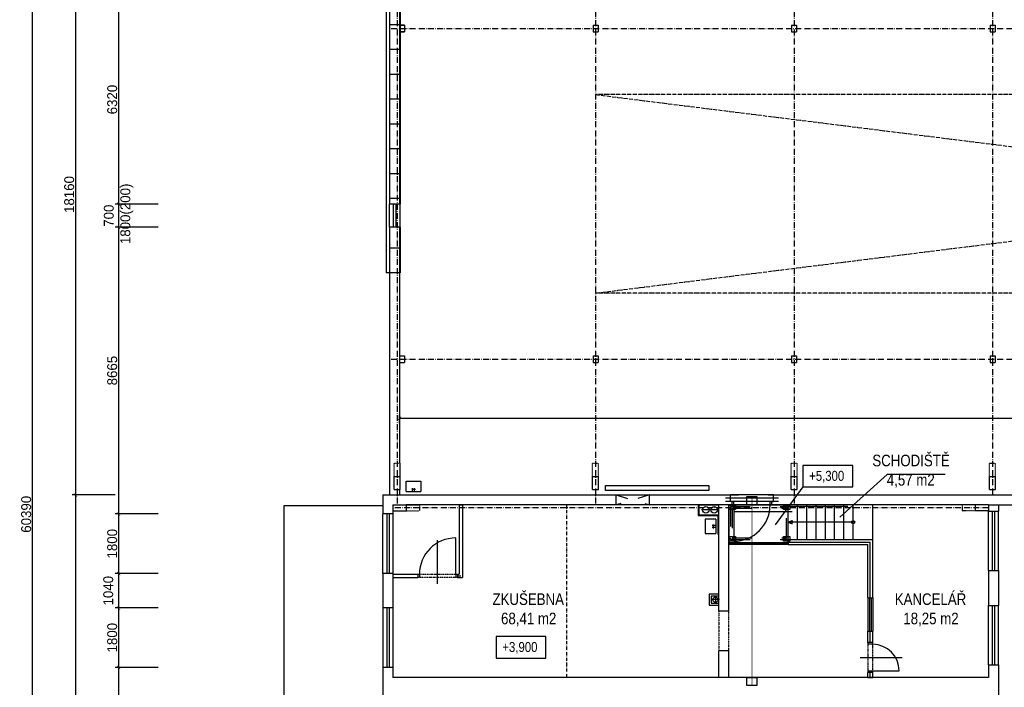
# Model space of a CAD drawing. Header units: millimetres. Extents: x -637441 to -130928, y -380379 to -53767.
# Tile 35 of 193: x -521350 to -491593, y -261883 to -241704. Entities that reach past the tile are written whole.
import ezdxf

# ---------------------------------------------------------------- set-up
doc = ezdxf.new("R2010")
doc.units = ezdxf.units.MM
doc.header["$LTSCALE"] = 10
for name, pattern in [('ACAD_ISO03W100', [30, 12, -18]), ('ACAD_ISO04W100', [30.5, 24, -3, 0.5, -3]), ('ACAD_ISO05W100', [34, 24, -3, 0.5, -3, 0.5, -3]), ('ACAD_ISO10W100', [18.5, 12, -3, 0.5, -3]), ('ACAD_ISO12W100', [22, 12, -3, 0.5, -3, 0.5, -3]), ('DASHDOT', [25.4, 12.7, -6.35, 0, -6.35])]:
    doc.linetypes.add(name, pattern=pattern)
for name, color, linetype in [('Kóty', 7, 'Continuous'), ('NOVA_PRISTAVBA', 121, 'Continuous'), ('Obklady', 7, 'Continuous'), ('Osy', 1, 'DASHDOT'), ('POPIS', 7, 'Continuous'), ('Rozhraní materiálů', 7, 'Continuous'), ('Schodiště', 7, 'Continuous'), ('SLABE', 7, 'Continuous'), ('SLABĚ', 7, 'Continuous'), ('Výplně otvorů', 7, 'Continuous'), ('ZARIZOVAKY', 7, 'Continuous'), ('ZDIVO', 6, 'Continuous'), ('ŠRAFY', 252, 'Continuous')]:
    doc.layers.add(name, color=color, linetype=linetype)
doc.styles.add('NARROW', font='txt')
doc.styles.add('TGV styl', font='txt')
doc.linetypes.add('IZOLACE', pattern='A,0.00254,-2.54,[134,ltypeshp.shx,S=2.54,R=0,X=-2.54,Y=0],-5.08,[134,ltypeshp.shx,S=2.54,R=180,X=2.54,Y=0],-2.54', length=10.16254)
doc.dimstyles.new('VNITŘEK 1-200', dxfattribs={"dimtxt": 250, "dimasz": 100, "dimexe": 100, "dimexo": 250, "dimgap": 40, "dimtad": 1, "dimdec": 0, "dimzin": 0, "dimdsep": 46, "dimtxsty": 'TGV styl', "dimblk1": 'ARCHTICK', "dimblk2": 'ARCHTICK', "dimsah": 1, "dimcen": 0.09, "dimclrd": 256, "dimclre": 256, "dimclrt": 220, "dimadec": 0, "dimazin": 0, "dimtfac": 1, "dimtdec": 0, "dimtofl": 0, "dimtmove": 2, "dimatfit": 3, "dimldrblk": 'ARCHTICK', "dimfxl": 150, "dimfxlon": 1, "dimtolj": 1, "dimtzin": 0, "dimarcsym": 0})
doc.dimstyles.new('VNĚJŠEK 1-100', dxfattribs={"dimtxt": 300, "dimasz": 100, "dimexe": 100, "dimexo": 250, "dimgap": 40, "dimtad": 1, "dimdec": 0, "dimzin": 0, "dimdsep": 46, "dimtxsty": 'TGV styl', "dimblk1": 'ARCHTICK', "dimblk2": 'ARCHTICK', "dimsah": 1, "dimcen": 0.09, "dimclrd": 256, "dimclre": 256, "dimclrt": 220, "dimadec": 0, "dimazin": 0, "dimtfac": 1, "dimtdec": 0, "dimtofl": 0, "dimtmove": 2, "dimatfit": 3, "dimldrblk": 'ARCHTICK', "dimfxl": 350, "dimfxlon": 1, "dimtolj": 1, "dimtzin": 0, "dimarcsym": 0})

# ---------------------------------------------------------------- blocks, each defined once
blk = doc.blocks.new('U100')
at = {"layer": 'SLABĚ'}
for p, q in [((374373, 2048), (374323, 2048)), ((374323, 2048), (374323, 2046)), ((374323, 1948), (374323, 1951)), ((374373, 1948), (374323, 1948)), ((374359, 2039), (374327, 2042)), ((374359, 1958), (374327, 1955)), ((374367, 2031), (374367, 1966)), ((374373, 2048), (374373, 1948))]:
    blk.add_line(p, q, dxfattribs=at)
for centre, radius, start, end in [((374327, 2046), 4.5, 180, 265.4261), ((374327, 1951), 4.5, 94.5739, 180), ((374358, 2031), 8.5, 360, 85.4261), ((374358, 1966), 8.5, 274.5739, 360)]:
    blk.add_arc(centre, radius, start, end, dxfattribs=at)
blk = doc.blocks.new('_ArchTick')
at = {"color": 0, "const_width": 0.15}
blk.add_lwpolyline([(-0.5, -0.5), (0.5, 0.5)], dxfattribs=at)
blk = doc.blocks.new('*D343')
at = {"layer": 'DEFPOINTS', "color": 0, "ltscale": 0.35}
for p in [(-485946, -256368), (-491771, -286548), (-487734, -286548)]:
    blk.add_point(p, dxfattribs=at)
at = {"layer": 'Kóty', "lineweight": -2, "ltscale": 0.35}
for p, q in [((-487584, -256368), (-487834, -256368)), ((-487734, -256368), (-487734, -286548)), ((-487884, -286548), (-487634, -286548))]:
    blk.add_line(p, q, dxfattribs=at)
at = {"layer": 'Kóty', "lineweight": -2, "ltscale": 0.35, "xscale": 100, "yscale": 100, "zscale": 100}
for p, rotation in [((-487734, -256368), 90), ((-487734, -286548), 270)]:
    blk.add_blockref('_ArchTick', p, dxfattribs=dict(at, rotation=rotation))
at = {"layer": 'Kóty', "color": 220, "ltscale": 0.35, "insert": (-487899, -271458), "char_height": 250, "attachment_point": 5, "rotation": 90, "style": 'TGV styl'}
blk.add_mtext('\\A1;30180', dxfattribs=at)
blk = doc.blocks.new('*D401')
at = {"layer": 'DEFPOINTS', "color": 0, "ltscale": 0.35}
for p in [(-450021, -253752), (-509871, -256068), (-450021, -256218)]:
    blk.add_point(p, dxfattribs=at)
at = {"layer": 'Kóty', "lineweight": -2, "ltscale": 0.35}
for p, q in [((-509871, -253902), (-509871, -253652)), ((-509871, -253752), (-450021, -253752)), ((-450021, -253902), (-450021, -253652))]:
    blk.add_line(p, q, dxfattribs=at)
at = {"layer": 'Kóty', "lineweight": -2, "ltscale": 0.35, "xscale": 100, "yscale": 100, "zscale": 100, "rotation": 180}
blk.add_blockref('_ArchTick', (-509871, -253752), dxfattribs=at)
at = {"layer": 'Kóty', "lineweight": -2, "ltscale": 0.35, "xscale": 100, "yscale": 100, "zscale": 100}
blk.add_blockref('_ArchTick', (-450021, -253752), dxfattribs=at)
at = {"layer": 'Kóty', "color": 220, "ltscale": 0.35, "insert": (-479281, -253585), "char_height": 250, "attachment_point": 5, "style": 'TGV styl'}
blk.add_mtext('\\A1;59850', dxfattribs=at)
blk = doc.blocks.new('*D421')
at = {"layer": 'DEFPOINTS', "color": 0, "ltscale": 0.35}
for p in [(-510171, -240958), (-518363, -247278), (-510171, -247278)]:
    blk.add_point(p, dxfattribs=at)
at = {"layer": 'Kóty', "lineweight": -2, "ltscale": 0.35}
for p, q in [((-517563, -240958), (-518463, -240958)), ((-518363, -240958), (-518363, -247278)), ((-517563, -247278), (-518463, -247278))]:
    blk.add_line(p, q, dxfattribs=at)
at = {"layer": 'Kóty', "lineweight": -2, "ltscale": 0.35, "xscale": 100, "yscale": 100, "zscale": 100}
for p, rotation in [((-518363, -240958), 90), ((-518363, -247278), 270)]:
    blk.add_blockref('_ArchTick', p, dxfattribs=dict(at, rotation=rotation))
at = {"layer": 'Kóty', "color": 220, "ltscale": 0.35, "insert": (-518553, -244118), "char_height": 300, "attachment_point": 5, "rotation": 90, "style": 'TGV styl'}
blk.add_mtext('\\A1;6320', dxfattribs=at)
blk = doc.blocks.new('*D422')
at = {"layer": 'DEFPOINTS', "color": 0, "ltscale": 0.35}
for p in [(-510171, -247278), (-518363, -247978), (-510171, -247978)]:
    blk.add_point(p, dxfattribs=at)
at = {"layer": 'Kóty', "lineweight": -2, "ltscale": 0.35}
for p, q in [((-517163, -247278), (-518463, -247278)), ((-518363, -247278), (-518363, -247978)), ((-517163, -247978), (-518463, -247978))]:
    blk.add_line(p, q, dxfattribs=at)
at = {"layer": 'Kóty', "lineweight": -2, "ltscale": 0.35, "xscale": 100, "yscale": 100, "zscale": 100}
for p, rotation in [((-518363, -247278), 90), ((-518363, -247978), 270)]:
    blk.add_blockref('_ArchTick', p, dxfattribs=dict(at, rotation=rotation))
at = {"layer": 'Kóty', "color": 220, "ltscale": 0.35, "insert": (-518363, -247628), "char_height": 300, "attachment_point": 5, "rotation": 90, "style": 'TGV styl'}
blk.add_mtext('\\A1;700\\P 1800(200)', dxfattribs=at)
blk = doc.blocks.new('*D423')
at = {"layer": 'DEFPOINTS', "color": 0, "ltscale": 0.35}
for p in [(-510171, -247978), (-518363, -256643), (-510371, -256643)]:
    blk.add_point(p, dxfattribs=at)
at = {"layer": 'Kóty', "lineweight": -2, "ltscale": 0.35}
for p, q in [((-517163, -247978), (-518463, -247978)), ((-518363, -247978), (-518363, -256643)), ((-517163, -256643), (-518463, -256643))]:
    blk.add_line(p, q, dxfattribs=at)
at = {"layer": 'Kóty', "lineweight": -2, "ltscale": 0.35, "xscale": 100, "yscale": 100, "zscale": 100}
for p, rotation in [((-518363, -247978), 90), ((-518363, -256643), 270)]:
    blk.add_blockref('_ArchTick', p, dxfattribs=dict(at, rotation=rotation))
at = {"layer": 'Kóty', "color": 220, "ltscale": 0.35, "insert": (-518553, -252310), "char_height": 300, "attachment_point": 5, "rotation": 90, "style": 'TGV styl'}
blk.add_mtext('\\A1;8665', dxfattribs=at)
blk = doc.blocks.new('*D424')
at = {"layer": 'DEFPOINTS', "color": 0, "ltscale": 0.35}
for p in [(-510371, -256643), (-518363, -258443), (-510371, -258443)]:
    blk.add_point(p, dxfattribs=at)
at = {"layer": 'Kóty', "lineweight": -2, "ltscale": 0.35}
for p, q in [((-517163, -256643), (-518463, -256643)), ((-518363, -256643), (-518363, -258443)), ((-517163, -258443), (-518463, -258443))]:
    blk.add_line(p, q, dxfattribs=at)
at = {"layer": 'Kóty', "lineweight": -2, "ltscale": 0.35, "xscale": 100, "yscale": 100, "zscale": 100}
for p, rotation in [((-518363, -256643), 90), ((-518363, -258443), 270)]:
    blk.add_blockref('_ArchTick', p, dxfattribs=dict(at, rotation=rotation))
at = {"layer": 'Kóty', "color": 220, "ltscale": 0.35, "insert": (-518553, -257543), "char_height": 300, "attachment_point": 5, "rotation": 90, "style": 'TGV styl'}
blk.add_mtext('\\A1;1800', dxfattribs=at)
blk = doc.blocks.new('*D425')
at = {"layer": 'DEFPOINTS', "color": 0, "ltscale": 0.35}
for p in [(-510371, -258443), (-518363, -259483), (-510371, -259483)]:
    blk.add_point(p, dxfattribs=at)
at = {"layer": 'Kóty', "lineweight": -2, "ltscale": 0.35}
for p, q in [((-517163, -258443), (-518463, -258443)), ((-518363, -258443), (-518363, -259483)), ((-517163, -259483), (-518463, -259483))]:
    blk.add_line(p, q, dxfattribs=at)
at = {"layer": 'Kóty', "lineweight": -2, "ltscale": 0.35, "xscale": 100, "yscale": 100, "zscale": 100}
for p, rotation in [((-518363, -258443), 90), ((-518363, -259483), 270)]:
    blk.add_blockref('_ArchTick', p, dxfattribs=dict(at, rotation=rotation))
at = {"layer": 'Kóty', "color": 220, "ltscale": 0.35, "insert": (-518673, -258963), "char_height": 300, "attachment_point": 5, "rotation": 90, "style": 'TGV styl'}
blk.add_mtext('\\A1;1040', dxfattribs=at)
blk = doc.blocks.new('*D426')
at = {"layer": 'DEFPOINTS', "color": 0, "ltscale": 0.35}
for p in [(-510371, -259483), (-518363, -261283), (-510371, -261283)]:
    blk.add_point(p, dxfattribs=at)
at = {"layer": 'Kóty', "lineweight": -2, "ltscale": 0.35}
for p, q in [((-517163, -259483), (-518463, -259483)), ((-518363, -259483), (-518363, -261283)), ((-517163, -261283), (-518463, -261283))]:
    blk.add_line(p, q, dxfattribs=at)
at = {"layer": 'Kóty', "lineweight": -2, "ltscale": 0.35, "xscale": 100, "yscale": 100, "zscale": 100}
for p, rotation in [((-518363, -259483), 90), ((-518363, -261283), 270)]:
    blk.add_blockref('_ArchTick', p, dxfattribs=dict(at, rotation=rotation))
at = {"layer": 'Kóty', "color": 220, "ltscale": 0.35, "insert": (-518553, -260383), "char_height": 300, "attachment_point": 5, "rotation": 90, "style": 'TGV styl'}
blk.add_mtext('\\A1;1800', dxfattribs=at)
blk = doc.blocks.new('*D427')
at = {"layer": 'DEFPOINTS', "color": 0, "ltscale": 0.35}
for p in [(-510371, -261283), (-518363, -286848), (-510371, -286848)]:
    blk.add_point(p, dxfattribs=at)
at = {"layer": 'Kóty', "lineweight": -2, "ltscale": 0.35}
for p, q in [((-517163, -261283), (-518463, -261283)), ((-518363, -261283), (-518363, -286848)), ((-517163, -286848), (-518463, -286848))]:
    blk.add_line(p, q, dxfattribs=at)
at = {"layer": 'Kóty', "lineweight": -2, "ltscale": 0.35, "xscale": 100, "yscale": 100, "zscale": 100}
for p, rotation in [((-518363, -261283), 90), ((-518363, -286848), 270)]:
    blk.add_blockref('_ArchTick', p, dxfattribs=dict(at, rotation=rotation))
at = {"layer": 'Kóty', "color": 220, "ltscale": 0.35, "insert": (-518553, -274065), "char_height": 300, "attachment_point": 5, "rotation": 90, "style": 'TGV styl'}
blk.add_mtext('\\A1;25565', dxfattribs=at)
blk = doc.blocks.new('*D429')
at = {"layer": 'DEFPOINTS', "color": 0, "ltscale": 0.35}
for p in [(-517321, -237908), (-519663, -256068), (-510371, -256068)]:
    blk.add_point(p, dxfattribs=at)
at = {"layer": 'Kóty', "lineweight": -2, "ltscale": 0.35}
for p, q in [((-518463, -237908), (-519763, -237908)), ((-519663, -237908), (-519663, -256068)), ((-518463, -256068), (-519763, -256068))]:
    blk.add_line(p, q, dxfattribs=at)
at = {"layer": 'Kóty', "lineweight": -2, "ltscale": 0.35, "xscale": 100, "yscale": 100, "zscale": 100}
for p, rotation in [((-519663, -237908), 90), ((-519663, -256068), 270)]:
    blk.add_blockref('_ArchTick', p, dxfattribs=dict(at, rotation=rotation))
at = {"layer": 'Kóty', "color": 220, "ltscale": 0.35, "insert": (-519853, -246988), "char_height": 300, "attachment_point": 5, "rotation": 90, "style": 'TGV styl'}
blk.add_mtext('\\A1;18160', dxfattribs=at)
blk = doc.blocks.new('*D61')
at = {"layer": 'DEFPOINTS', "color": 0, "ltscale": 0.35}
for p in [(-510746, -256068), (-519663, -286848), (-510746, -286848)]:
    blk.add_point(p, dxfattribs=at)
at = {"layer": 'Kóty', "lineweight": -2, "ltscale": 0.35}
for p, q in [((-518463, -256068), (-519763, -256068)), ((-519663, -256068), (-519663, -286848)), ((-518463, -286848), (-519763, -286848))]:
    blk.add_line(p, q, dxfattribs=at)
at = {"layer": 'Kóty', "lineweight": -2, "ltscale": 0.35, "xscale": 100, "yscale": 100, "zscale": 100}
for p, rotation in [((-519663, -256068), 90), ((-519663, -286848), 270)]:
    blk.add_blockref('_ArchTick', p, dxfattribs=dict(at, rotation=rotation))
at = {"layer": 'Kóty', "color": 220, "ltscale": 0.35, "insert": (-519853, -271458), "char_height": 300, "attachment_point": 5, "rotation": 90, "style": 'TGV styl'}
blk.add_mtext('\\A1;30780', dxfattribs=at)
blk = doc.blocks.new('*D62')
at = {"layer": 'DEFPOINTS', "color": 0, "ltscale": 0.35}
for p in [(-520963, -226458), (-517746, -226458), (-510796, -286848)]:
    blk.add_point(p, dxfattribs=at)
at = {"layer": 'Kóty', "lineweight": -2, "ltscale": 0.35}
for p, q in [((-519763, -226458), (-521063, -226458)), ((-520963, -286848), (-520963, -226458)), ((-519763, -286848), (-521063, -286848))]:
    blk.add_line(p, q, dxfattribs=at)
at = {"layer": 'Kóty', "lineweight": -2, "ltscale": 0.35, "xscale": 100, "yscale": 100, "zscale": 100}
for p, rotation in [((-520963, -226458), 90), ((-520963, -286848), 270)]:
    blk.add_blockref('_ArchTick', p, dxfattribs=dict(at, rotation=rotation))
at = {"layer": 'Kóty', "color": 220, "ltscale": 0.35, "insert": (-521153, -256653), "char_height": 300, "attachment_point": 5, "rotation": 90, "style": 'TGV styl'}
blk.add_mtext('\\A1;60390', dxfattribs=at)

msp = doc.modelspace()

# ---------------------------------------------------------------- linework, layer by layer
at = {"layer": 'Kóty', "ltscale": 0.35}
for p, q in [((-495133.147, -255450.688), (-496560.341, -256743.749)), ((-493383.147, -255450.688), (-495133.147, -255450.688))]:
    msp.add_line(p, q, dxfattribs=at)
at = {"layer": 'Kóty'}
msp.add_line((-508721.228, -258759.496), (-508721.228, -257438.641), dxfattribs=at)
at = {"layer": 'Kóty', "ltscale": 30}
msp.add_line((-495949.525, -260982.964), (-494684.181, -260982.964), dxfattribs=at)
at = {"layer": 'Kóty'}
for points in [[(-497677.89, -255827.622), (-496174.06, -255827.622), (-496174.06, -255177.078), (-497677.89, -255177.078)], [(-506949.578, -261001.873), (-505445.748, -261001.873), (-505445.748, -260351.328), (-506949.578, -260351.328)]]:
    msp.add_lwpolyline(points, close=True, dxfattribs=at)
at = {"layer": 'NOVA_PRISTAVBA', "linetype": 'Continuous', "ltscale": 10}
for p, q in [((-492071.228, -256555.797), (-491771.228, -256555.797)), ((-492071.228, -258355.797), (-491771.228, -258355.797)), ((-492071.228, -259405.797), (-491771.228, -259405.797)), ((-492071.228, -261205.797), (-491771.228, -261205.797))]:
    msp.add_line(p, q, dxfattribs=at)
at = {"layer": 'Obklady', "ltscale": 30}
for p, q in [((-500841.228, -256367.964), (-500841.228, -256687.964)), ((-500841.228, -256687.964), (-500241.228, -256687.964)), ((-500241.228, -257267.964), (-500241.228, -256687.964))]:
    msp.add_line(p, q, dxfattribs=at)
at = {"layer": 'Osy', "linetype": 'ACAD_ISO10W100', "ltscale": 1.5}
for p, q in [((-509946.228, -226457.964), (-509946.228, -256367.964)), ((-503946.228, -226457.964), (-503946.228, -256367.964)), ((-497946.228, -226457.964), (-497946.228, -256367.964)), ((-491946.228, -226457.964), (-491946.228, -256067.964)), ((-510121.228, -241967.964), (-449771.228, -241967.964)), ((-510121.228, -251967.964), (-449771.228, -251967.964)), ((-492071.228, -256457.964), (-510071.228, -256457.964))]:
    msp.add_line(p, q, dxfattribs=at)
at = {"layer": 'POPIS'}
msp.add_line((-497677.89, -255827.622), (-498522.093, -256969.011), dxfattribs=at)
at = {"layer": 'Rozhraní materiálů', "ltscale": 0.35}
msp.add_line((-510171.228, -256067.964), (-509871.228, -256067.964), dxfattribs=at)
at = {"layer": 'Schodiště', "ltscale": 10}
for p, q in [((-498121.228, -257567.964), (-498121.228, -256367.964)), ((-497841.228, -257417.964), (-497841.228, -256367.964)), ((-497561.228, -257417.964), (-497561.228, -256367.964)), ((-497281.228, -257417.964), (-497281.228, -256367.964)), ((-497001.228, -257417.964), (-497001.228, -256367.964)), ((-496721.228, -257417.964), (-496721.228, -256367.964)), ((-496441.228, -257417.964), (-496441.228, -256367.964)), ((-496161.228, -257417.964), (-496161.228, -256367.964)), ((-498121.228, -256892.964), (-498007.228, -256840.964)), ((-496208.228, -256892.964), (-498121.228, -256892.964)), ((-498121.228, -256892.964), (-498007.228, -256944.964)), ((-498007.228, -256840.964), (-498007.228, -256892.964)), ((-498007.228, -256944.964), (-498007.228, -256892.964))]:
    msp.add_line(p, q, dxfattribs=at)
msp.add_circle((-496161.228, -256892.964), 47, dxfattribs=at)
at = {"layer": 'SLABE', "linetype": 'ACAD_ISO05W100', "ltscale": 0.5}
for p, q in [((-455946.228, -243967.964), (-503946.228, -243967.964)), ((-503946.228, -243967.964), (-455946.228, -249967.964)), ((-503946.228, -249967.964), (-455946.228, -243967.964)), ((-455946.228, -249967.964), (-503946.228, -249967.964))]:
    msp.add_line(p, q, dxfattribs=at)
at = {"layer": 'SLABE', "linetype": 'ACAD_ISO05W100', "ltscale": 10}
msp.add_line((-498571.228, -256067.964), (-499871.228, -256067.964), dxfattribs=at)
at = {"layer": 'SLABE', "linetype": 'ACAD_ISO05W100', "ltscale": 50}
for p, q in [((-513371.228, -256398.961), (-513371.228, -268921.314)), ((-510371.228, -256398.961), (-513371.228, -256398.961))]:
    msp.add_line(p, q, dxfattribs=at)
at = {"layer": 'SLABE', "ltscale": 50}
for p, q in [((-500821.228, -256367.964), (-500221.228, -256367.964)), ((-500221.228, -256667.964), (-500221.228, -256367.964)), ((-500489.228, -256517.964), (-500743.228, -256517.964)), ((-500263.228, -256517.964), (-500470.228, -256517.964)), ((-492071.228, -258355.797), (-492071.228, -256555.797)), ((-492071.228, -258355.797), (-492071.228, -256555.797)), ((-491771.228, -258355.797), (-491771.228, -256555.797)), ((-491771.228, -258355.797), (-491771.228, -256555.797)), ((-500326.228, -259116.964), (-500326.228, -259348.964)), ((-500201.228, -259231.964), (-500455.228, -259231.964)), ((-495721.228, -259182.964), (-495721.228, -260182.964)), ((-495571.228, -259182.964), (-495571.228, -260182.964)), ((-492071.228, -261205.797), (-492071.228, -259405.797)), ((-492071.228, -261205.797), (-492071.228, -259405.797)), ((-491771.228, -261205.797), (-491771.228, -259405.797)), ((-491771.228, -261205.797), (-491771.228, -259405.797))]:
    msp.add_line(p, q, dxfattribs=at)
at = {"layer": 'SLABE', "ltscale": 10}
for p, q in [((-499911.228, -257567.964), (-499911.228, -256377.964)), ((-498121.228, -256377.964), (-499911.228, -256377.964)), ((-498621.228, -256267.964), (-499821.228, -256267.964)), ((-498621.228, -256367.964), (-499821.228, -256367.964)), ((-499771.228, -256367.964), (-499771.228, -256267.964)), ((-498671.228, -256367.964), (-498671.228, -256267.964)), ((-496321.228, -256417.964), (-498121.228, -256417.964)), ((-498121.228, -257567.964), (-499921.228, -257567.964))]:
    msp.add_line(p, q, dxfattribs=at)
at = {"layer": 'SLABE', "color": 130, "linetype": 'ACAD_ISO03W100', "ltscale": 5}
for p, q in [((-499871.228, -256417.964), (-498121.228, -256417.964)), ((-499821.228, -256467.964), (-498171.228, -256467.964)), ((-498171.228, -257367.964), (-498171.228, -256467.964))]:
    msp.add_line(p, q, dxfattribs=at)
at = {"layer": 'SLABE', "ltscale": 30}
for p, q in [((-499771.228, -256367.964), (-499771.228, -257467.964)), ((-510071.228, -256642.964), (-510071.228, -258442.964)), ((-510071.228, -256642.964), (-510071.228, -258442.964)), ((-510371.228, -259482.964), (-510371.228, -261282.964)), ((-510071.228, -259482.964), (-510071.228, -261282.964)), ((-510071.228, -259482.964), (-510071.228, -261282.964))]:
    msp.add_line(p, q, dxfattribs=at)
at = {"layer": 'SLABE', "ltscale": 50}
for centre, radius in [((-500612.228, -256519.964), 100), ((-500361.228, -256519.964), 100), ((-500322.228, -259232.964), 80)]:
    msp.add_circle(centre, radius, dxfattribs=at)
at = {"layer": 'SLABE', "ltscale": 30}
msp.add_arc((-499771.228, -256367.964), 1100, 270, 0, dxfattribs=at)
at = {"layer": 'SLABĚ'}
for p, q in [((-510271.228, -239607.964), (-510271.228, -249357.964)), ((-509871.228, -240957.964), (-509871.228, -247277.964)), ((-509871.228, -241867.964), (-509721.228, -241867.964)), ((-509871.228, -241867.964), (-509871.228, -242067.964)), ((-509721.228, -241867.964), (-509871.228, -241867.964)), ((-509871.228, -241867.964), (-509871.228, -242067.964)), ((-509721.228, -241867.964), (-509721.228, -242067.964)), ((-509721.228, -241867.964), (-509721.228, -242067.964)), ((-504021.228, -241867.964), (-503871.228, -241867.964)), ((-504021.228, -241867.964), (-504021.228, -242067.964)), ((-503871.228, -241867.964), (-503871.228, -242067.964)), ((-498021.228, -241867.964), (-497871.228, -241867.964)), ((-498021.228, -241867.964), (-498021.228, -242067.964)), ((-497871.228, -241867.964), (-497871.228, -242067.964)), ((-492021.228, -241867.964), (-491871.228, -241867.964)), ((-492021.228, -241867.964), (-492021.228, -242067.964)), ((-491871.228, -241867.964), (-491871.228, -242067.964)), ((-509871.228, -242067.964), (-509721.228, -242067.964)), ((-509721.228, -242067.964), (-509871.228, -242067.964)), ((-504021.228, -242067.964), (-503871.228, -242067.964)), ((-498021.228, -242067.964), (-497871.228, -242067.964)), ((-492021.228, -242067.964), (-491871.228, -242067.964)), ((-509871.228, -242607.964), (-510171.228, -242607.964)), ((-509871.228, -243357.964), (-510171.228, -243357.964)), ((-509871.228, -244107.964), (-510171.228, -244107.964)), ((-509871.228, -244857.964), (-510171.228, -244857.964)), ((-509871.228, -245607.964), (-510171.228, -245607.964)), ((-510171.228, -249357.964), (-510271.228, -249357.964)), ((-509871.228, -251867.964), (-509721.228, -251867.964)), ((-509871.228, -251867.964), (-509871.228, -252067.964)), ((-509721.228, -251867.964), (-509721.228, -252067.964)), ((-504021.228, -251867.964), (-504021.228, -252067.964)), ((-504021.228, -251867.964), (-503871.228, -251867.964)), ((-503871.228, -251867.964), (-503871.228, -252067.964)), ((-498021.228, -251867.964), (-497871.228, -251867.964)), ((-498021.228, -251867.964), (-498021.228, -252067.964)), ((-497871.228, -251867.964), (-497871.228, -252067.964)), ((-492021.228, -251867.964), (-492021.228, -252067.964)), ((-492021.228, -251867.964), (-491871.228, -251867.964)), ((-491871.228, -251867.964), (-491871.228, -252067.964)), ((-509871.228, -252067.964), (-509721.228, -252067.964)), ((-504021.228, -252067.964), (-503871.228, -252067.964)), ((-498021.228, -252067.964), (-497871.228, -252067.964)), ((-492021.228, -252067.964), (-491871.228, -252067.964)), ((-510036.228, -255907.964), (-510036.228, -255507.964)), ((-510036.228, -255507.964), (-509856.228, -255507.964)), ((-504036.228, -255907.964), (-504036.228, -255507.964)), ((-504036.228, -255507.964), (-503856.228, -255507.964)), ((-504036.228, -255907.964), (-504036.228, -255507.964)), ((-504036.228, -255507.964), (-503856.228, -255507.964)), ((-503856.228, -255907.964), (-503856.228, -255507.964)), ((-503856.228, -255907.964), (-503856.228, -255507.964)), ((-498036.228, -255907.964), (-498036.228, -255507.964)), ((-498036.228, -255507.964), (-497856.228, -255507.964)), ((-498036.228, -255907.964), (-498036.228, -255507.964)), ((-498036.228, -255507.964), (-497856.228, -255507.964)), ((-497856.228, -255907.964), (-497856.228, -255507.964)), ((-497856.228, -255907.964), (-497856.228, -255507.964)), ((-492036.228, -255907.964), (-492036.228, -255507.964)), ((-492036.228, -255507.964), (-491856.228, -255507.964)), ((-492036.228, -255907.964), (-492036.228, -255507.964)), ((-492036.228, -255507.964), (-491856.228, -255507.964)), ((-491856.228, -255907.964), (-491856.228, -255507.964)), ((-491856.228, -255907.964), (-491856.228, -255507.964)), ((-510036.228, -255907.964), (-509856.228, -255907.964)), ((-504036.228, -255907.964), (-503856.228, -255907.964)), ((-504036.228, -255907.964), (-503856.228, -255907.964)), ((-498036.228, -255907.964), (-497856.228, -255907.964)), ((-498036.228, -255907.964), (-497856.228, -255907.964)), ((-492036.228, -255907.964), (-491856.228, -255907.964)), ((-492036.228, -255907.964), (-491856.228, -255907.964)), ((-510071.228, -256367.964), (-509671.228, -256367.964)), ((-510071.228, -256367.964), (-510071.228, -256547.964)), ((-509671.228, -256367.964), (-509671.228, -256547.964)), ((-509671.228, -256367.964), (-509671.228, -256547.964)), ((-508071.228, -256367.964), (-507971.228, -256367.964)), ((-492471.228, -256367.964), (-492471.228, -256547.964)), ((-510371.228, -258442.964), (-510371.228, -256642.964)), ((-510071.228, -256547.964), (-509671.228, -256547.964)), ((-510071.228, -256547.964), (-509671.228, -256547.964)), ((-499771.228, -256567.964), (-498003.808, -256567.964)), ((-492071.228, -256547.964), (-492471.228, -256547.964)), ((-510071.228, -258467.964), (-510071.228, -258567.964)), ((-500221.228, -259127.964), (-500451.069, -259127.964)), ((-500451.069, -259127.964), (-500451.069, -259337.964)), ((-500221.228, -259402.964), (-500221.228, -259062.964)), ((-500451.069, -259337.964), (-500221.228, -259337.964)), ((-495721.228, -261582.964), (-495571.228, -261582.964))]:
    msp.add_line(p, q, dxfattribs=at)
at = {"layer": 'SLABĚ', "ltscale": 0.35}
for p, q in [((-510171.228, -247977.964), (-510171.228, -247277.964)), ((-509856.228, -247977.964), (-509856.228, -247277.964)), ((-509871.228, -249357.964), (-510171.228, -249357.964))]:
    msp.add_line(p, q, dxfattribs=at)
at = {"layer": 'SLABĚ', "linetype": 'ACAD_ISO03W100', "ltscale": 0.05}
for p, q in [((-510036.228, -255507.964), (-510036.228, -255107.964)), ((-510036.228, -255107.964), (-509856.228, -255107.964)), ((-504036.228, -255507.964), (-504036.228, -255107.964)), ((-504036.228, -255107.964), (-503856.228, -255107.964)), ((-504036.228, -255507.964), (-504036.228, -255107.964)), ((-504036.228, -255107.964), (-503856.228, -255107.964)), ((-503856.228, -255507.964), (-503856.228, -255107.964)), ((-503856.228, -255507.964), (-503856.228, -255107.964)), ((-498036.228, -255507.964), (-498036.228, -255107.964)), ((-498036.228, -255107.964), (-497856.228, -255107.964)), ((-498036.228, -255507.964), (-498036.228, -255107.964)), ((-498036.228, -255107.964), (-497856.228, -255107.964)), ((-497856.228, -255507.964), (-497856.228, -255107.964)), ((-497856.228, -255507.964), (-497856.228, -255107.964)), ((-492036.228, -255107.964), (-491856.228, -255107.964)), ((-492036.228, -255507.964), (-492036.228, -255107.964)), ((-492036.228, -255107.964), (-491856.228, -255107.964)), ((-492036.228, -255507.964), (-492036.228, -255107.964)), ((-491856.228, -255507.964), (-491856.228, -255107.964)), ((-491856.228, -255507.964), (-491856.228, -255107.964)), ((-509271.228, -256367.964), (-509271.228, -256547.964)), ((-492871.228, -256367.964), (-492871.228, -256547.964)), ((-492871.228, -256367.964), (-492871.228, -256547.964)), ((-509671.228, -256547.964), (-509271.228, -256547.964)), ((-509671.228, -256547.964), (-509271.228, -256547.964)), ((-492471.228, -256547.964), (-492871.228, -256547.964)), ((-492471.228, -256547.964), (-492871.228, -256547.964))]:
    msp.add_line(p, q, dxfattribs=at)
at = {"layer": 'SLABĚ', "linetype": 'ACAD_ISO03W100', "ltscale": 3}
for p, q in [((-503321.228, -256367.964), (-503321.228, -256067.964)), ((-503321.228, -256067.964), (-502321.228, -256367.964)), ((-502321.228, -256067.964), (-503321.228, -256367.964)), ((-502321.228, -256367.964), (-502321.228, -256067.964))]:
    msp.add_line(p, q, dxfattribs=at)
at = {"layer": 'SLABĚ', "color": 121, "linetype": 'ACAD_ISO04W100', "ltscale": 15}
for p, q in [((-498421.228, -256167.964), (-500021.228, -256167.964)), ((-498421.228, -256267.964), (-500021.228, -256267.964))]:
    msp.add_line(p, q, dxfattribs=at)
at = {"layer": 'SLABĚ', "linetype": 'ACAD_ISO12W100', "ltscale": 0.75}
msp.add_line((-504821.228, -256367.964), (-504821.228, -261582.964), dxfattribs=at)
at = {"layer": 'SLABĚ', "color": 130, "linetype": 'ACAD_ISO03W100', "ltscale": 5}
for p, q in [((-499871.228, -256417.964), (-499871.228, -257417.964)), ((-499821.228, -256467.964), (-499821.228, -257367.964)), ((-499821.228, -257367.964), (-498171.228, -257367.964)), ((-499871.228, -257417.964), (-498121.228, -257417.964))]:
    msp.add_line(p, q, dxfattribs=at)
at = {"layer": 'SLABĚ', "linetype": 'ACAD_ISO03W100', "ltscale": 10}
msp.add_line((-495571.228, -257417.964), (-495571.228, -256367.964), dxfattribs=at)
at = {"layer": 'SLABĚ', "linetype": 'ACAD_ISO12W100', "ltscale": 0.25}
for p, q in [((-500221.228, -259582.964), (-500221.228, -260782.964)), ((-499921.228, -260782.964), (-499921.228, -259582.964))]:
    msp.add_line(p, q, dxfattribs=at)
at = {"layer": 'SLABĚ'}
msp.add_lwpolyline([(-503644.653, -255787.835), (-500521.228, -255787.835), (-500521.228, -255937.835), (-503644.653, -255937.835)], close=True, dxfattribs=at)
at = {"layer": 'SLABĚ', "linetype": 'ACAD_ISO03W100', "ltscale": 3}
for points in [[(-499371.228, -256117.964), (-499071.228, -256117.964), (-499071.228, -256367.964), (-499371.228, -256367.964)], [(-499371.228, -261582.964), (-499071.228, -261582.964), (-499071.228, -261832.964), (-499371.228, -261832.964)]]:
    msp.add_lwpolyline(points, close=True, dxfattribs=at)
at = {"layer": 'SLABĚ', "color": 7, "linetype": 'ACAD_ISO10W100', "ltscale": 25, "const_width": 20}
msp.add_lwpolyline([(-499221.228, -256132.964), (-499221.228, -261832.964)], dxfattribs=at)
at = {"layer": 'SLABĚ', "color": 130, "linetype": 'ACAD_ISO03W100', "ltscale": 5}
for points in [[(-499921.228, -256372.964), (-499721.228, -256372.964), (-499721.228, -256512.964), (-499921.228, -256512.964)], [(-498271.228, -256372.964), (-498071.228, -256372.964), (-498071.228, -256512.964), (-498271.228, -256512.964)], [(-499921.228, -257322.964), (-499721.228, -257322.964), (-499721.228, -257462.964), (-499921.228, -257462.964)], [(-498271.228, -257322.964), (-498071.228, -257322.964), (-498071.228, -257462.964), (-498271.228, -257462.964)]]:
    msp.add_lwpolyline(points, close=True, dxfattribs=at)
at = {"layer": 'Výplně otvorů'}
for p, q in [((-509871.228, -241857.964), (-510171.228, -241857.964)), ((-509871.228, -246357.964), (-510171.228, -246357.964)), ((-509871.228, -247107.964), (-510171.228, -247107.964)), ((-510171.228, -247977.964), (-510171.228, -249357.964)), ((-509871.228, -247977.964), (-509871.228, -249357.964)), ((-509871.228, -248607.964), (-510171.228, -248607.964))]:
    msp.add_line(p, q, dxfattribs=at)
at = {"layer": 'Výplně otvorů', "ltscale": 0.35}
for p, q in [((-510051.228, -247977.964), (-510051.228, -247277.964)), ((-509971.228, -247977.964), (-509971.228, -247277.964)), ((-508171.228, -258467.964), (-508171.228, -257367.964)), ((-509271.228, -258467.964), (-509271.228, -258567.964)), ((-508171.228, -258467.964), (-508171.228, -258567.964))]:
    msp.add_line(p, q, dxfattribs=at)
at = {"layer": 'Výplně otvorů', "ltscale": 30}
for p, q in [((-510255.228, -256642.964), (-510255.228, -258442.964)), ((-510184.228, -256642.964), (-510184.228, -258442.964)), ((-510255.228, -259482.964), (-510255.228, -261282.964)), ((-510184.228, -259482.964), (-510184.228, -261282.964)), ((-495571.228, -260582.964), (-495721.228, -260582.964)), ((-495721.228, -261382.964), (-494771.228, -261382.964))]:
    msp.add_line(p, q, dxfattribs=at)
at = {"layer": 'Výplně otvorů', "ltscale": 50}
for p, q in [((-491949.366, -258355.797), (-491949.366, -256555.797)), ((-491949.366, -258355.797), (-491949.366, -256555.797)), ((-491884.171, -258355.797), (-491884.171, -256555.797)), ((-491884.171, -258355.797), (-491884.171, -256555.797)), ((-495666.228, -259182.964), (-495666.228, -260182.964)), ((-495616.228, -259182.964), (-495616.228, -260182.964)), ((-491949.366, -261205.797), (-491949.366, -259405.797)), ((-491949.366, -261205.797), (-491949.366, -259405.797)), ((-491884.171, -261205.797), (-491884.171, -259405.797)), ((-491884.171, -261205.797), (-491884.171, -259405.797))]:
    msp.add_line(p, q, dxfattribs=at)
at = {"layer": 'Výplně otvorů', "linetype": 'ACAD_ISO12W100', "lineweight": -3, "ltscale": 0.25}
for p, q in [((-509321.228, -258467.964), (-508121.228, -258467.964)), ((-508121.228, -258567.964), (-509321.228, -258567.964))]:
    msp.add_line(p, q, dxfattribs=at)
at = {"layer": 'Výplně otvorů', "linetype": 'ACAD_ISO12W100', "lineweight": -3, "ltscale": 0.175}
for p, q in [((-495721.228, -260532.964), (-495721.228, -261432.964)), ((-495571.228, -261432.964), (-495571.228, -260532.964))]:
    msp.add_line(p, q, dxfattribs=at)
at = {"layer": 'Výplně otvorů', "ltscale": 0.35}
msp.add_arc((-508171.228, -258467.964), 1100, 90, 180, dxfattribs=at)
at = {"layer": 'Výplně otvorů', "ltscale": 30}
msp.add_arc((-495571.228, -261382.964), 800, 0, 90, dxfattribs=at)
at = {"layer": 'ZARIZOVAKY'}
for p, q in [((-509671.228, -255647.964), (-509231.228, -255647.964)), ((-509671.228, -255967.964), (-509671.228, -255647.964)), ((-509504.028, -255891.164), (-509388.828, -255891.164)), ((-509479.228, -255967.964), (-509479.228, -255860.764)), ((-509418.428, -255967.964), (-509418.428, -255860.764)), ((-509231.228, -255647.964), (-509231.228, -255967.964)), ((-509671.228, -255967.964), (-509231.228, -255967.964)), ((-500633.652, -256797.964), (-500633.652, -257237.964)), ((-500313.652, -256797.964), (-500633.652, -256797.964)), ((-500313.652, -256797.964), (-500313.652, -257237.964)), ((-500313.652, -256989.964), (-500420.852, -256989.964)), ((-500313.652, -257050.764), (-500420.852, -257050.764)), ((-500390.452, -256965.164), (-500390.452, -257080.364)), ((-500633.652, -257237.964), (-500313.652, -257237.964))]:
    msp.add_line(p, q, dxfattribs=at)
at = {"layer": 'ZDIVO'}
for p, q in [((-510171.228, -240957.964), (-510171.228, -247277.964)), ((-509856.228, -240957.964), (-509856.228, -247277.964)), ((-509856.228, -247277.964), (-510171.228, -247277.964)), ((-509856.228, -247977.964), (-510171.228, -247977.964)), ((-509856.228, -247977.964), (-509856.228, -249357.964)), ((-510171.228, -249357.964), (-510171.228, -254657.964)), ((-509871.228, -249357.964), (-509871.228, -254657.964)), ((-509856.228, -249357.964), (-509871.228, -249357.964)), ((-510171.228, -254657.964), (-510171.228, -256067.964)), ((-509871.228, -254657.964), (-509871.228, -255107.964)), ((-509856.228, -255507.964), (-509856.228, -255107.964)), ((-509856.228, -255907.964), (-509856.228, -255507.964)), ((-509871.228, -255907.964), (-509871.228, -256067.964)), ((-510371.228, -256067.964), (-510371.228, -256642.964)), ((-510371.228, -256067.964), (-510171.228, -256067.964)), ((-509871.228, -256067.964), (-503391.228, -256067.964)), ((-509871.228, -256067.964), (-503391.228, -256067.964)), ((-503946.228, -256067.964), (-499628.228, -256067.964)), ((-503946.228, -256067.964), (-499871.228, -256067.964)), ((-499871.228, -256267.964), (-499871.228, -256067.964)), ((-498728.228, -256067.964), (-479946.228, -256067.964)), ((-498571.228, -256067.964), (-491771.228, -256067.964)), ((-498571.228, -256267.964), (-498571.228, -256067.964)), ((-510071.228, -256367.964), (-510071.228, -256582.964)), ((-510071.228, -256367.964), (-509671.228, -256367.964)), ((-510071.228, -256367.964), (-510071.228, -256582.964)), ((-510071.228, -256367.964), (-510071.228, -256547.964)), ((-510071.228, -256457.964), (-510071.228, -256642.964)), ((-510071.228, -256457.964), (-510071.228, -256642.964)), ((-510071.228, -256457.964), (-510071.228, -256642.964)), ((-510071.228, -256457.964), (-510071.228, -256642.964)), ((-509671.228, -256367.964), (-509271.228, -256367.964)), ((-508071.228, -256367.964), (-509671.228, -256367.964)), ((-509671.228, -256367.964), (-509271.228, -256367.964)), ((-503391.228, -256367.964), (-509271.228, -256367.964)), ((-508071.228, -256367.964), (-508071.228, -258467.964)), ((-503391.228, -256367.964), (-507971.228, -256367.964)), ((-507971.228, -256367.964), (-507971.228, -258567.964)), ((-500221.228, -256367.964), (-503946.228, -256367.964)), ((-500821.228, -256367.964), (-503946.228, -256367.964)), ((-499921.228, -256367.964), (-502221.228, -256367.964)), ((-500821.228, -256367.964), (-500821.228, -256667.964)), ((-499921.228, -259582.964), (-499921.228, -256367.964)), ((-499821.228, -256367.964), (-499921.228, -256367.964)), ((-499821.228, -256267.964), (-499871.228, -256267.964)), ((-499821.228, -256367.964), (-499821.228, -256267.964)), ((-497796.991, -256367.964), (-498678.228, -256367.964)), ((-498621.228, -256367.964), (-498621.228, -256267.964)), ((-498621.228, -256267.964), (-498571.228, -256267.964)), ((-492471.228, -256367.964), (-498621.228, -256367.964)), ((-492471.228, -256367.964), (-497946.228, -256367.964)), ((-492471.228, -256367.964), (-492871.228, -256367.964)), ((-492471.228, -256367.964), (-492871.228, -256367.964)), ((-492071.228, -256367.964), (-492471.228, -256367.964)), ((-492471.228, -256367.964), (-492471.228, -256547.964)), ((-492071.228, -256367.964), (-492471.228, -256367.964)), ((-492071.228, -256367.964), (-485341.579, -256367.964)), ((-492071.228, -256367.964), (-492071.228, -256547.964)), ((-492071.228, -256367.964), (-492071.228, -256555.797)), ((-492071.228, -256367.964), (-491771.228, -256367.964)), ((-492071.228, -256367.964), (-492071.228, -256547.964)), ((-492071.228, -256367.964), (-492071.228, -256555.797)), ((-491771.228, -256367.964), (-491771.228, -256555.797)), ((-491771.228, -256367.964), (-491771.228, -256555.797)), ((-510071.228, -256642.964), (-510371.228, -256642.964)), ((-500821.228, -256667.964), (-500221.228, -256667.964)), ((-500221.228, -259062.964), (-500221.228, -256667.964)), ((-492071.228, -256547.964), (-492471.228, -256547.964)), ((-492071.228, -256555.797), (-491771.228, -256555.797)), ((-498121.228, -257517.964), (-499911.228, -257517.964)), ((-498121.228, -257547.964), (-499911.228, -257547.964)), ((-498121.228, -257417.964), (-495571.228, -257417.964)), ((-498121.228, -257417.964), (-498121.228, -257567.964)), ((-498121.228, -257567.964), (-495721.228, -257567.964)), ((-495721.228, -259182.964), (-495721.228, -257567.964)), ((-495571.228, -259182.964), (-495571.228, -257417.964)), ((-510371.228, -258442.964), (-510371.228, -259482.964)), ((-510371.228, -258442.964), (-510371.228, -258682.964)), ((-510071.228, -258442.964), (-510371.228, -258442.964)), ((-510071.228, -258442.964), (-510371.228, -258442.964)), ((-510071.228, -258442.964), (-510071.228, -259482.964)), ((-510071.228, -258442.964), (-510071.228, -258467.964)), ((-510071.228, -258467.964), (-509321.228, -258467.964)), ((-510071.228, -258567.964), (-510071.228, -259482.964)), ((-510071.228, -258567.964), (-509321.228, -258567.964)), ((-509321.228, -258467.964), (-509321.228, -258567.964)), ((-508121.228, -258467.964), (-508071.228, -258467.964)), ((-508121.228, -258467.964), (-508121.228, -258567.964)), ((-508121.228, -258567.964), (-507971.228, -258567.964)), ((-492071.228, -258355.797), (-492071.228, -259405.797)), ((-492071.228, -258355.797), (-492071.228, -259405.797)), ((-492071.228, -258355.797), (-492071.228, -259405.797)), ((-492071.228, -258355.797), (-492071.228, -259405.797)), ((-492071.228, -258355.797), (-491771.228, -258355.797)), ((-491771.228, -258355.797), (-491771.228, -259405.797)), ((-491771.228, -258355.797), (-491771.228, -259405.797)), ((-491771.228, -258355.797), (-491771.228, -259405.797)), ((-491771.228, -258355.797), (-491771.228, -259405.797)), ((-500221.228, -259062.964), (-500516.069, -259062.964)), ((-500516.069, -259062.964), (-500516.069, -259402.964)), ((-500516.069, -259402.964), (-500221.228, -259402.964)), ((-500221.228, -259582.964), (-500221.228, -259402.964)), ((-495721.228, -259182.964), (-495571.228, -259182.964)), ((-492071.228, -259405.797), (-491771.228, -259405.797)), ((-510071.228, -259482.964), (-510371.228, -259482.964)), ((-499921.228, -259582.964), (-500221.228, -259582.964)), ((-495721.228, -260532.964), (-495721.228, -260182.964)), ((-495721.228, -260182.964), (-495571.228, -260182.964)), ((-495571.228, -260532.964), (-495571.228, -260182.964)), ((-495571.228, -260532.964), (-495721.228, -260532.964)), ((-500221.228, -261582.964), (-500221.228, -260782.964)), ((-499921.228, -260782.964), (-500221.228, -260782.964)), ((-499921.228, -261582.964), (-499921.228, -260782.964)), ((-492071.228, -261205.797), (-492071.228, -261582.964)), ((-492071.228, -261205.797), (-491771.228, -261205.797)), ((-492071.228, -261205.797), (-492071.228, -261582.964)), ((-491771.228, -261205.797), (-491771.228, -267557.964)), ((-491771.228, -261205.797), (-491771.228, -261882.964)), ((-510371.228, -261282.964), (-510371.228, -285624.964)), ((-510371.228, -261282.964), (-510371.228, -263532.964)), ((-510071.228, -261282.964), (-510371.228, -261282.964)), ((-510071.228, -261282.964), (-510071.228, -261582.964)), ((-510071.228, -261282.964), (-510071.228, -261582.964)), ((-495571.228, -261432.964), (-495721.228, -261432.964)), ((-495721.228, -261582.964), (-495721.228, -261432.964)), ((-495571.228, -261582.964), (-495571.228, -261432.964)), ((-500221.228, -261582.964), (-510071.228, -261582.964)), ((-500221.228, -261582.964), (-510071.228, -261582.964)), ((-503421.228, -261582.964), (-504321.228, -261582.964)), ((-503421.228, -261582.964), (-504321.228, -261582.964)), ((-492071.228, -261582.964), (-500221.228, -261582.964)), ((-495721.228, -261582.964), (-499921.228, -261582.964)), ((-492071.228, -261582.964), (-495571.228, -261582.964))]:
    msp.add_line(p, q, dxfattribs=at)
at = {"layer": 'ZDIVO', "ltscale": 0.35}
msp.add_line((-510171.228, -247977.964), (-510171.228, -249357.964), dxfattribs=at)
at = {"layer": 'ŠRAFY', "linetype": 'IZOLACE', "ltscale": 0.05}
for p, q in [((-498121.228, -257492.964), (-495646.228, -257492.964)), ((-495646.228, -259182.964), (-495646.228, -257492.964)), ((-495646.228, -260532.964), (-495646.228, -260182.964)), ((-495646.228, -261582.964), (-495646.228, -261432.964))]:
    msp.add_line(p, q, dxfattribs=at)
at = {"layer": 'ŠRAFY', "linetype": 'IZOLACE', "ltscale": 0.045}
msp.add_line((-508121.228, -258517.964), (-508021.228, -258517.964), dxfattribs=at)

# ---------------------------------------------------------------- block references
at = {"layer": 'ZDIVO', "xscale": -1, "rotation": 270}
for p in [(-501819.639, -630790.491), (-500169.639, -630790.491)]:
    msp.add_blockref('U100', p, dxfattribs=at)
at = {"layer": 'ZDIVO', "rotation": 270}
for p in [(-501819.639, 116954.563), (-500169.639, 116954.563)]:
    msp.add_blockref('U100', p, dxfattribs=at)

# ---------------------------------------------------------------- texts
at = {"layer": 'POPIS', "style": 'NARROW'}
for s, p in [('+5,300', (-497491.647, -255641.068)), ('+3,900', (-506763.335, -260815.319))]:
    msp.add_text(s, height=300, dxfattribs=at).set_placement(p)
at = {"layer": 'POPIS', "char_height": 350, "width": 2838.66043, "attachment_point": 1, "style": 'NARROW'}
for s, insert in [('{\\W2.41962; }SCHODIŠTĚ\\P{\\W6.34789; }4,57 m2', (-495852.192, -254852.961)), ('{\\W3.07594; }ZKUŠEBNA\\P{\\W5.39179; }68,41 m2', (-507404.557, -259043.487)), ('{\\W3.19799; }KANCELÁŘ\\P{\\W5.52026; }18,25 m2', (-495260.782, -259043.487))]:
    msp.add_mtext(s, dxfattribs=dict(at, insert=insert))

# ---------------------------------------------------------------- dimensions: what is measured, and where the dimension line sits
at = {"layer": 'Kóty', "ltscale": 0.35}
for base, p1, p2, override, picture, middle in [((-520963.347, -226457.964), (-510796.441, -286847.964), (-517746.441, -226457.964), {"dimfxl": 1200}, '*D62', (-521153.347, -256652.964)), ((-519663.347, -256067.964), (-517321.228, -237907.964), (-510371.228, -256067.964), {"dimfxl": 1200}, '*D429', (-519853.347, -246987.964)), ((-518363.347, -247277.964), (-510171.228, -240957.964), (-510171.228, -247277.964), {"dimfxl": 800}, '*D421', (-518553.347, -244117.964)), ((-518363.347, -256642.964), (-510171.228, -247977.964), (-510371.228, -256642.964), {"dimtxt": 300, "dimfxl": 1200}, '*D423', (-518553.347, -252310.464)), ((-519663.347, -286847.964), (-510745.832, -256067.964), (-510745.832, -286847.964), {"dimfxl": 1200}, '*D61', (-519853.347, -271457.964)), ((-518363.347, -258442.964), (-510371.228, -256642.964), (-510371.228, -258442.964), {"dimtxt": 300, "dimfxl": 1200}, '*D424', (-518553.347, -257542.964)), ((-518363.347, -259482.964), (-510371.228, -258442.964), (-510371.228, -259482.964), {"dimtxt": 300, "dimfxl": 1200}, '*D425', (-518673.347, -258962.964)), ((-518363.347, -261282.964), (-510371.228, -259482.964), (-510371.228, -261282.964), {"dimfxl": 1200}, '*D426', (-518553.347, -260382.964)), ((-518363.347, -286847.964), (-510371.228, -261282.964), (-510371.228, -286847.964), {"dimfxl": 1200}, '*D427', (-518553.347, -274065.464))]:
    dim = msp.add_linear_dim(base=base, p1=p1, p2=p2, angle=90, dimstyle='VNĚJŠEK 1-100', override=override, dxfattribs=at)
    dim.commit()
    dim.dimension.update_dxf_attribs({"geometry": picture, "text_midpoint": middle})
dim = msp.add_linear_dim(base=(-518363.347, -247977.964), p1=(-510171.228, -247277.964), p2=(-510171.228, -247977.964), angle=90, text='<>\\X 1800(200)', dimstyle='VNĚJŠEK 1-100', override={"dimtxt": 300, "dimfxl": 1200}, dxfattribs=at)
dim.commit()
dim.dimension.update_dxf_attribs({"geometry": '*D422', "text_midpoint": (-518363.347, -247627.964), "dimtype": 160})
dim = msp.add_linear_dim(base=(-450021.228, -253752.169), p1=(-509871.228, -256067.964), p2=(-450021.228, -256217.964), dimstyle='VNITŘEK 1-200', dxfattribs=at)
dim.commit()
dim.dimension.update_dxf_attribs({"geometry": '*D401', "text_midpoint": (-479281.295, -253584.526), "dimtype": 160})
dim = msp.add_linear_dim(base=(-487733.871, -286548.007), p1=(-485946.228, -256367.964), p2=(-491771.228, -286548.007), angle=90, dimstyle='VNITŘEK 1-200', dxfattribs=at)
dim.commit()
dim.dimension.update_dxf_attribs({"geometry": '*D343', "text_midpoint": (-487898.871, -271457.985)})

doc.saveas('drawing.dxf')
